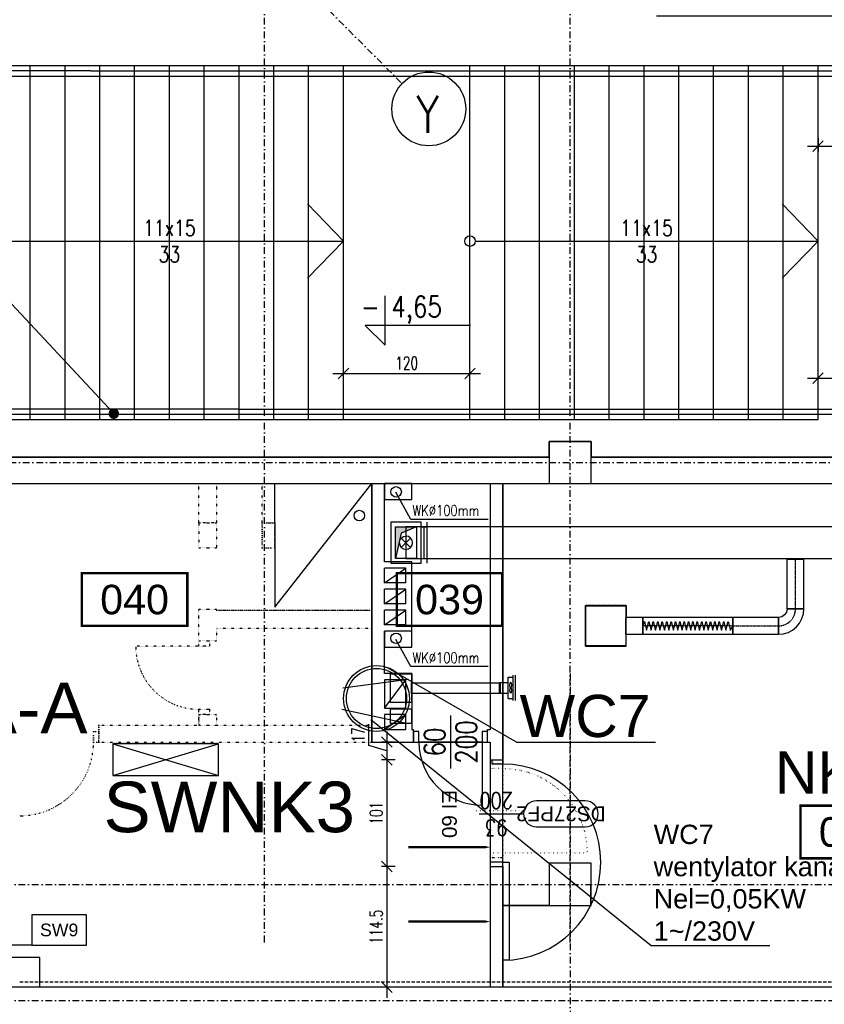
# Model space of a CAD drawing. Header units: centimetres. Extents: x -10729 to 144862, y -4437 to 43656.
# Tile 112 of 148: x 8738 to 9501, y 12196 to 13130. Entities that reach past the tile are written whole.
import ezdxf
from ezdxf.enums import TextEntityAlignment as Align

# ---------------------------------------------------------------- set-up
doc = ezdxf.new("R2010")
doc.units = ezdxf.units.CM
doc.header["$LTSCALE"] = 0.1
doc.header["$PDMODE"] = 35
doc.header["$PDSIZE"] = 0.1
for name, pattern in [('CADVENT_CENTERLINE', [9.9, 7.4, -1, 0.5, -1]), ('CADVENT_CONTINUOUS', [2, 1, 1]), ('CADVENT_HIDDEN', [0.8, 0.25, -0.55]), ('DOTX2', [12.7, 0, -12.7]), ('Kondygnacja  -0_5$0$DOT2', [3.175, 0, -3.175]), ('Kondygnacja  -0_5$0$HIDDEN', [9.525, 6.35, -3.175]), ('Kondygnacja  -0_5$0$HIDDEN2', [4.7625, 3.175, -1.5875]), ('Osie rzutów$0$DASHDOT2', [12.7, 6.35, -3.175, 0, -3.175])]:
    doc.linetypes.add(name, pattern=pattern)
doc.layers.get('0').update_dxf_attribs({"color": 8})
doc.layers.get('DEFPOINTS').update_dxf_attribs({"color": 8})
for name, color, linetype in [('AU Urządzenia', 14, 'Continuous'), ('AU Wentylatory', 162, 'Continuous'), ('bgde-nawiewCEN', 7, 'Continuous'), ('bgde-nawiewEXP', 1, 'Continuous'), ('bgde-nawiewHIDDEN', 1, 'Continuous'), ('bgde-wywiewEXP', 5, 'Continuous'), ('bgde_opis urządzen', 6, 'Continuous'), ('Kondygnacja  -0_5$0$ARCH_GK', 8, 'Continuous'), ('Kondygnacja  -0_5$0$ARCH_INFO_ETYK_DRZWI', 8, 'Continuous'), ('Kondygnacja  -0_5$0$ARCH_INFO_ETYK_DRZWI_IST', 8, 'Continuous'), ('Kondygnacja  -0_5$0$ARCH_INFO_KOTY_WYSOKOŚCIOWE_IST', 8, 'Continuous'), ('Kondygnacja  -0_5$0$ARCH_INFO_OPISY', 8, 'Continuous'), ('Kondygnacja  -0_5$0$ARCH_INFO_OPISY_IST', 8, 'Continuous'), ('Kondygnacja  -0_5$0$ARCH_INFO_OPISY_PRZEGRODY', 8, 'Continuous'), ('Kondygnacja  -0_5$0$ARCH_INFO_SCHODY_IST', 8, 'Continuous'), ('Kondygnacja  -0_5$0$ARCH_KONSTR_POWYŻEJ RZUTU', 8, 'Kondygnacja  -0_5$0$HIDDEN'), ('Kondygnacja  -0_5$0$ARCH_KONSTR_POWYŻEJ RZUTU_IST', 8, 'Kondygnacja  -0_5$0$HIDDEN2'), ('Kondygnacja  -0_5$0$ARCH_MUROWANE_IST', 8, 'Continuous'), ('Kondygnacja  -0_5$0$ARCH_SCHODY_IST', 8, 'Continuous'), ('Kondygnacja  -0_5$0$ARCH_WIDOK_IST', 8, 'Continuous'), ('Kondygnacja  -0_5$0$ARCH_WYBURZENIA', 8, 'Kondygnacja  -0_5$0$DOT2'), ('Kondygnacja  -0_5$0$ARCH_WYPOSAŻENIE_SANITARNE_IST', 8, 'Continuous'), ('Kondygnacja  -0_5$0$ARCH_ŚLUSARKA_DRZWI_IST', 8, 'Continuous'), ('Kondygnacja  -0_5$0$ARCH_ŻELBET_IST', 8, 'Continuous'), ('Kondygnacja +0_5$0$ARCH_ŚLUSARKA_DRZWI', 8, 'Continuous'), ('L_wywiew', 6, 'Continuous'), ('Legenda rzuty$0$ARCH_WYBURZENIA', 8, 'DOTX2'), ('Osie rzutów$0$ARCH_INFO_OSIE_IST', 8, 'Osie rzutów$0$DASHDOT2'), ('Osie rzutów$0$ARCH_INFO_OSIE_OPISY_IST', 8, 'Continuous'), ('Pomieszczenia -05$0$ARCH_INFO_AREA_ETYKIETY_200', 8, 'Continuous')]:
    doc.layers.add(name, color=color, linetype=linetype)
for name, color, linetype, lineweight in [('bgde_urządzenia', 3, 'Continuous', 30), ('Kondygnacja  -0_5$0$ARCH_INFO_WYMIARY', 8, 'Continuous', 9), ('Sieć LON', 1, 'Continuous', 50)]:
    doc.layers.add(name, color=color, linetype=linetype, lineweight=lineweight)
doc.layers.add('Kondygnacja  -0_5$0$ARCH_POMOCNICZE', color=8, linetype='Continuous', plot=False)
doc.layers.add('OBRYSY POWIERZCHNI', color=8, linetype='Continuous', plot=False)
doc.styles.add('Arial', font='ARIAL.TTF')
doc.styles.add('Kondygnacja  -0_5$0$Arial', font='ARIAL.TTF')
doc.styles.add('Kondygnacja  -0_5$0$Romans', font='Romans.shx', dxfattribs={"width": 0.7})
doc.styles.add('Kondygnacja  -0_5$0$ROMANS-50-CM', font='romans.shx', dxfattribs={"width": 0.8, "height": 10})
doc.styles.add('Kondygnacja  -0_5$0$Standard', font='txt')
doc.styles.add('Osie rzutów$0$ROMANS-250-CM', font='romans.shx', dxfattribs={"width": 0.8, "height": 50})
doc.styles.add('Pomieszczenia -05$0$Arial', font='ARIAL.TTF')
doc.dimstyles.new('Kondygnacja  -0_5$0$ISO-25', dxfattribs={"dimtxt": 2.5, "dimasz": 2.5, "dimexe": 1.25, "dimexo": 0.625, "dimtad": 1, "dimtxsty": 'Kondygnacja  -0_5$0$Standard', "dimcen": 2.5, "dimadec": 0, "dimazin": 0, "dimtfac": 1, "dimtmove": 0, "dimatfit": 3, "dimfxl": 0, "dimarcsym": 0})
doc.dimstyles.new('Kondygnacja  -0_5$0$Wymiary 1-100', dxfattribs={"dimtxt": 12, "dimasz": 10, "dimexe": 5, "dimexo": 0, "dimgap": 4, "dimtad": 1, "dimrnd": 0.5, "dimzin": 12, "dimdsep": 46, "dimtxsty": 'Kondygnacja  -0_5$0$Romans', "dimblk": 'Kondygnacja  -0_5$0$_Oblique', "dimcen": 10, "dimdle": 10, "dimclrt": 55, "dimazin": 0, "dimtfac": 1, "dimtmove": 1, "dimatfit": 3, "dimfxl": 0, "dimtolj": 1, "dimtzin": 0, "dimarcsym": 0})

# ---------------------------------------------------------------- blocks, each defined once
blk = doc.blocks.new('Osie rzutów')
at = {"layer": 'Osie rzutów$0$ARCH_INFO_OSIE_IST', "ltscale": 10}
for p, q in [((7266.73, 14903.31), (9100.55, 13069.49)), ((8970, 12255), (8970, 14290.38)), ((9260, 12255), (9260, 14290.38)), ((7947.38, 12710), (13655, 12710)), ((9260, 12510), (9260, 4623.26)), ((4436.04, 12310), (13655, 12310)), ((4436.04, 12200), (13655, 12200))]:
    blk.add_line(p, q, dxfattribs=at)
at = {"layer": 'Osie rzutów$0$ARCH_INFO_OSIE_OPISY_IST'}
blk.add_circle((9125.96, 13045.39), 35, dxfattribs=at)
at = {"layer": 'Osie rzutów$0$ARCH_INFO_OSIE_OPISY_IST', "style": 'Osie rzutów$0$ROMANS-250-CM', "width": 0.8}
blk.add_text('Y', height=35, dxfattribs=at).set_placement((9124.96, 13040.22), align=Align.MIDDLE_CENTER)
blk = doc.blocks.new('Pomieszczenia -05$0$etykieta_numer')
at = {"color": 0, "linetype": 'ByBlock', "const_width": 2.44}
blk.add_lwpolyline([(-50, -50), (-50, 0), (50, 0), (50, -50)], close=True, dxfattribs=at)
at = {"color": 0, "linetype": 'ByBlock', "style": 'Pomieszczenia -05$0$Arial'}
blk.add_attdef('AECAREA:NUMBER', text='', height=28, dxfattribs=at).set_placement((0, -25), align=Align.MIDDLE)
blk = doc.blocks.new('Pomieszczenia -05_1')
at = {"layer": 'Pomieszczenia -05$0$ARCH_INFO_AREA_ETYKIETY_200', "color": 253, "linetype": 'Continuous', "lineweight": -3}
for p, values in [((8846.94, 12605.13), {'AECAREA:NUMBER': '040'}), ((9145.58, 12605.13), {'AECAREA:NUMBER': '039'}), ((9528.44, 12384.71), {'AECAREA:NUMBER': '038'})]:
    blk.add_blockref('Pomieszczenia -05$0$etykieta_numer', p, dxfattribs=at).add_auto_attribs(values)
blk = doc.blocks.new('Kondygnacja  -0_5$0$_Oblique')
at = {"color": 0, "linetype": 'ByBlock', "lineweight": -2}
blk.add_line((-0.5, -0.5), (0.5, 0.5), dxfattribs=at)
blk = doc.blocks.new('*D155')
at = {"layer": 'DEFPOINTS', "color": 0}
for p in [(9165, 12794.42), (9045, 12765), (9165, 12760.5)]:
    blk.add_point(p, dxfattribs=at)
at = {"layer": 'Kondygnacja  -0_5$0$ARCH_INFO_WYMIARY', "color": 0, "lineweight": -2}
for p, q in [((9035, 12794.42), (9175, 12794.42)), ((9045, 12786.42), (9045, 12799.42)), ((9165, 12786.42), (9165, 12799.42))]:
    blk.add_line(p, q, dxfattribs=at)
at = {"layer": 'Kondygnacja  -0_5$0$ARCH_INFO_WYMIARY', "color": 0, "lineweight": -2, "xscale": 10, "yscale": 10, "zscale": 10, "rotation": 180}
blk.add_blockref('Kondygnacja  -0_5$0$_Oblique', (9045, 12794.42), dxfattribs=at)
at = {"layer": 'Kondygnacja  -0_5$0$ARCH_INFO_WYMIARY', "color": 0, "lineweight": -2, "xscale": 10, "yscale": 10, "zscale": 10}
blk.add_blockref('Kondygnacja  -0_5$0$_Oblique', (9165, 12794.42), dxfattribs=at)
at = {"layer": 'Kondygnacja  -0_5$0$ARCH_INFO_WYMIARY', "color": 55, "insert": (9105, 12804.42), "char_height": 12, "attachment_point": 5, "style": 'Kondygnacja  -0_5$0$Romans'}
blk.add_mtext('\\A1;120', dxfattribs=at)
blk = doc.blocks.new('*D101')
at = {"layer": 'DEFPOINTS', "color": 0}
for p in [(9860, 12794.48), (9495, 12789.98), (9860, 12789.98)]:
    blk.add_point(p, dxfattribs=at)
at = {"layer": 'Kondygnacja  -0_5$0$ARCH_INFO_WYMIARY', "color": 0, "lineweight": -2}
for p, q in [((9495, 12789.98), (9495, 12794.98)), ((9860, 12794.48), (9860, 12784.98)), ((9485, 12789.98), (9870, 12789.98))]:
    blk.add_line(p, q, dxfattribs=at)
at = {"layer": 'Kondygnacja  -0_5$0$ARCH_INFO_WYMIARY', "color": 0, "lineweight": -2, "xscale": 10, "yscale": 10, "zscale": 10, "rotation": 180}
blk.add_blockref('Kondygnacja  -0_5$0$_Oblique', (9495, 12789.98), dxfattribs=at)
at = {"layer": 'Kondygnacja  -0_5$0$ARCH_INFO_WYMIARY', "color": 0, "lineweight": -2, "xscale": 10, "yscale": 10, "zscale": 10}
blk.add_blockref('Kondygnacja  -0_5$0$_Oblique', (9860, 12789.98), dxfattribs=at)
at = {"layer": 'Kondygnacja  -0_5$0$ARCH_INFO_WYMIARY', "color": 55, "insert": (9677.5, 12799.98), "char_height": 12, "attachment_point": 5, "style": 'Kondygnacja  -0_5$0$Romans'}
blk.add_mtext('\\A1;365', dxfattribs=at)
blk = doc.blocks.new('*D105')
at = {"layer": 'DEFPOINTS', "color": 0}
for p in [(9495, 13049.09), (9861, 13049.09), (9861, 13009.99)]:
    blk.add_point(p, dxfattribs=at)
at = {"layer": 'Kondygnacja  -0_5$0$ARCH_INFO_WYMIARY', "color": 0, "lineweight": -2}
for p, q in [((9495, 13017.99), (9495, 13004.99)), ((9861, 13017.99), (9861, 13004.99)), ((9485, 13009.99), (9871, 13009.99))]:
    blk.add_line(p, q, dxfattribs=at)
at = {"layer": 'Kondygnacja  -0_5$0$ARCH_INFO_WYMIARY', "color": 0, "lineweight": -2, "xscale": 10, "yscale": 10, "zscale": 10, "rotation": 180}
blk.add_blockref('Kondygnacja  -0_5$0$_Oblique', (9495, 13009.99), dxfattribs=at)
at = {"layer": 'Kondygnacja  -0_5$0$ARCH_INFO_WYMIARY', "color": 0, "lineweight": -2, "xscale": 10, "yscale": 10, "zscale": 10}
blk.add_blockref('Kondygnacja  -0_5$0$_Oblique', (9861, 13009.99), dxfattribs=at)
at = {"layer": 'Kondygnacja  -0_5$0$ARCH_INFO_WYMIARY', "color": 55, "insert": (9678, 13019.99), "char_height": 12, "attachment_point": 5, "style": 'Kondygnacja  -0_5$0$Romans'}
blk.add_mtext('\\A1;366', dxfattribs=at)
blk = doc.blocks.new('Kondygnacja  -0_5$0$_Dot')
at = {"color": 0, "linetype": 'ByBlock', "lineweight": -2}
blk.add_line((-0.5, 0), (-1, 0), dxfattribs=at)
at = {"color": 0, "linetype": 'ByBlock', "const_width": 0.5}
blk.add_lwpolyline([(-0.25, 0, 1), (0.25, 0, 1)], format="xyb", close=True, dxfattribs=at)
blk = doc.blocks.new('Kondygnacja  -0_5$0$DRZWI60')
at = {"color": 0}
blk.add_line((-30, 0), (-30, 60), dxfattribs=at)
at = {"color": 0, "lineweight": -3}
for p, q in [((0, -25), (0, 25)), ((-30, 0), (30, 0))]:
    blk.add_line(p, q, dxfattribs=at)
for points in [[(-35, -10), (-30, -10), (-30, 0), (-35, 0)], [(30, -10), (35, -10), (35, 0), (30, 0)]]:
    blk.add_lwpolyline(points, close=True, dxfattribs=at)
blk.add_arc((-30, 0), 60, 0, 90, dxfattribs=at)
blk = doc.blocks.new('Kondygnacja  -0_5$0$DRZWI80')
blk.add_line((-40, 0), (-40, 80))
at = {"lineweight": -3}
for p, q in [((0, -25), (0, 25)), ((40, 0), (-40, 0))]:
    blk.add_line(p, q, dxfattribs=at)
for points in [[(-45, -10), (-40, -10), (-40, 0), (-45, 0)], [(40, -10), (45, -10), (45, 0), (40, 0)]]:
    blk.add_lwpolyline(points, close=True, dxfattribs=at)
blk.add_arc((-40, 0), 80, 0, 90, dxfattribs=at)
blk = doc.blocks.new('Kondygnacja  -0_5$0$konstrukcja istniejąca -0.5')
at = {"layer": 'Kondygnacja  -0_5$0$ARCH_KONSTR_POWYŻEJ RZUTU_IST', "ltscale": 10}
blk.add_line((8738, 12217.5), (9781.55, 12217.5), dxfattribs=at)
blk = doc.blocks.new('Kondygnacja  -0_5$0$A$C00C90F23')
at = {"layer": 'Kondygnacja  -0_5$0$ARCH_MUROWANE_IST', "ltscale": 4}
for points in [[(9240, 12715), (8680, 12715)], [(9530, 12715), (9280, 12715)]]:
    blk.add_lwpolyline(points, dxfattribs=at)
blk = doc.blocks.new('Kondygnacja  -0_5$0$T-drzwi_lewe-200')
at = {"layer": 'Kondygnacja  -0_5$0$ARCH_INFO_ETYK_DRZWI'}
blk.add_line((0, 0), (-60, 0), dxfattribs=at)
blk.add_lwpolyline([(-77.5, 17.5), (-143.7, 17.5, 1), (-143.7, -17.5), (-77.5, -17.5, 1)], format="xyb", close=True, dxfattribs=at)
at = {"layer": 'Kondygnacja  -0_5$0$ARCH_INFO_ETYK_DRZWI', "color": 1, "style": 'Kondygnacja  -0_5$0$Arial'}
blk.add_attdef('ADS_DRZWI:ODPORNOŚĆ_OGNIOWA', text='', height=20, rotation=90, dxfattribs=at).set_placement((56.4, 0.1), align=Align.BOTTOM_CENTER)
at = {"layer": 'Kondygnacja  -0_5$0$ARCH_INFO_ETYK_DRZWI', "style": 'Kondygnacja  -0_5$0$Romans', "width": 0.8}
for tag, p in [('ADS_DRZWI:SZEROKOŚĆ', (-23, 7.9)), ('ADS_DRZWI:WYSOKOŚĆ', (-23, -29))]:
    blk.add_attdef(tag, text='', height=22, dxfattribs=at).set_placement(p, align=Align.CENTER)
at = {"layer": 'Kondygnacja  -0_5$0$ARCH_INFO_ETYK_DRZWI', "style": 'Kondygnacja  -0_5$0$Arial'}
blk.add_attdef('ADS_DRZWI:SYMBOL', text='', height=20, dxfattribs=at).set_placement((-110.6, 0), align=Align.MIDDLE)
blk = doc.blocks.new('*D186')
at = {"layer": 'DEFPOINTS', "color": 0}
for p in [(9184, 12445), (9086.07, 12428), (9184, 12428)]:
    blk.add_point(p, dxfattribs=at)
at = {"layer": 'Kondygnacja  -0_5$0$ARCH_INFO_WYMIARY', "color": 0, "lineweight": -2}
for p, q in [((9069.07, 12441.6), (9069.07, 12462)), ((9086.07, 12455), (9086.07, 12418)), ((9086.07, 12436.5), (9069.07, 12441.6)), ((9094.07, 12445), (9081.07, 12445)), ((9094.07, 12428), (9081.07, 12428))]:
    blk.add_line(p, q, dxfattribs=at)
at = {"layer": 'Kondygnacja  -0_5$0$ARCH_INFO_WYMIARY', "color": 0, "lineweight": -2, "xscale": 10, "yscale": 10, "zscale": 10}
for p, rotation in [((9086.07, 12445), 90), ((9086.07, 12428), 270)]:
    blk.add_blockref('Kondygnacja  -0_5$0$_Oblique', p, dxfattribs=dict(at, rotation=rotation))
at = {"layer": 'Kondygnacja  -0_5$0$ARCH_INFO_WYMIARY', "color": 55, "insert": (9059.07, 12451.8), "char_height": 12, "attachment_point": 5, "rotation": 90, "style": 'Kondygnacja  -0_5$0$Romans'}
blk.add_mtext('\\A1;17', dxfattribs=at)
blk = doc.blocks.new('*D187')
at = {"layer": 'DEFPOINTS', "color": 0}
for p in [(9196, 12428), (9086.07, 12327), (9196, 12327)]:
    blk.add_point(p, dxfattribs=at)
at = {"layer": 'Kondygnacja  -0_5$0$ARCH_INFO_WYMIARY', "color": 0, "lineweight": -2}
for p, q in [((9086.07, 12438), (9086.07, 12317)), ((9094.07, 12428), (9081.07, 12428)), ((9094.07, 12327), (9081.07, 12327))]:
    blk.add_line(p, q, dxfattribs=at)
at = {"layer": 'Kondygnacja  -0_5$0$ARCH_INFO_WYMIARY', "color": 0, "lineweight": -2, "xscale": 10, "yscale": 10, "zscale": 10}
for p, rotation in [((9086.07, 12428), 90), ((9086.07, 12327), 270)]:
    blk.add_blockref('Kondygnacja  -0_5$0$_Oblique', p, dxfattribs=dict(at, rotation=rotation))
at = {"layer": 'Kondygnacja  -0_5$0$ARCH_INFO_WYMIARY', "color": 55, "insert": (9076.07, 12377.5), "char_height": 12, "attachment_point": 5, "rotation": 90, "style": 'Kondygnacja  -0_5$0$Romans'}
blk.add_mtext('\\A1;101', dxfattribs=at)
blk = doc.blocks.new('*D188')
at = {"layer": 'DEFPOINTS', "color": 0}
for p in [(9196, 12327), (9086.07, 12212.5), (9196, 12212.5)]:
    blk.add_point(p, dxfattribs=at)
at = {"layer": 'Kondygnacja  -0_5$0$ARCH_INFO_WYMIARY', "color": 0, "lineweight": -2}
for p, q in [((9086.07, 12337), (9086.07, 12202.5)), ((9094.07, 12327), (9081.07, 12327)), ((9094.07, 12212.5), (9081.07, 12212.5))]:
    blk.add_line(p, q, dxfattribs=at)
at = {"layer": 'Kondygnacja  -0_5$0$ARCH_INFO_WYMIARY', "color": 0, "lineweight": -2, "xscale": 10, "yscale": 10, "zscale": 10}
for p, rotation in [((9086.07, 12327), 90), ((9086.07, 12212.5), 270)]:
    blk.add_blockref('Kondygnacja  -0_5$0$_Oblique', p, dxfattribs=dict(at, rotation=rotation))
at = {"layer": 'Kondygnacja  -0_5$0$ARCH_INFO_WYMIARY', "color": 55, "insert": (9076.07, 12269.75), "char_height": 12, "attachment_point": 5, "rotation": 90, "style": 'Kondygnacja  -0_5$0$Romans'}
blk.add_mtext('\\A1;114.5', dxfattribs=at)
blk = doc.blocks.new('*U761')
at = {"linetype": 'Continuous', "lineweight": -2}
for p, q in [((0, 145, -195), (0, -145, -195)), ((0, 145, 195), (0, 145, -195)), ((0, -145, 195), (0, 145, 195)), ((0, -145, -195), (0, -145, 195)), ((0, -200, -150), (0, -200, 150)), ((0, -200, -195), (0, -200, -150)), ((0, -200, 150), (0, -200, 195))]:
    blk.add_line(p, q, dxfattribs=at)
at = {"color": 0, "linetype": 'ByBlock', "lineweight": -2}
for p, q in [((0, 100, 150), (0, -100, 150)), ((0, -100, -150), (0, 100, -150)), ((0, 100, -150), (0, 100, 150)), ((0, -100, 150), (0, -100, -150)), ((0, -145, 150), (0, -200, 150)), ((0, -145, -150), (0, -200, -150))]:
    blk.add_line(p, q, dxfattribs=at)
at = {"linetype": 'Continuous', "lineweight": -3}
blk.add_line((0, -170, 150), (0, -170, -150), dxfattribs=at)
blk = doc.blocks.new('*U762')
at = {"color": 0, "linetype": 'ByBlock', "lineweight": -2}
for p, q in [((0, 100), (0, -100)), ((0, 100), (50, 100)), ((50, 120), (50, 100)), ((50, 100), (50, -100)), ((70, 120), (70, -120)), ((-80, 50), (0, 50)), ((-80, -50), (0, -50)), ((0, -100), (50, -100)), ((50, -100), (50, -120))]:
    blk.add_line(p, q, dxfattribs=at)
at = {"color": 6, "linetype": 'Continuous', "lineweight": -2}
for p, q in [((-80, 50), (-80, 0)), ((-80, 0), (-80, -50))]:
    blk.add_line(p, q, dxfattribs=at)
at = {"color": 6, "linetype": 'Continuous', "lineweight": -3}
for centre in [(25, 25), (25, -25)]:
    blk.add_ellipse(centre, major_axis=(0, 25), ratio=0.4, dxfattribs=at)

msp = doc.modelspace()

# ---------------------------------------------------------------- hatches: boundary and pattern name
at = {"layer": 'bgde-nawiewEXP', "linetype": 'Continuous'}
h = msp.add_hatch(color=256, dxfattribs=at)
edge = h.paths.add_edge_path()
edge.add_line((9121.308, 12648.963), (9121.308, 12618.963))
edge = h.paths.add_edge_path()
edge.add_line((9118.808, 12648.963), (9124.308, 12648.963))
edge = h.paths.add_edge_path()
edge.add_line((9118.808, 12618.963), (9124.308, 12618.963))
edge = h.paths.add_edge_path()
edge.add_line((9124.308, 12618.963), (9124.308, 12648.963))
edge = h.paths.add_edge_path()
edge.add_line((9124.308, 12614.463), (9124.308, 12618.963))
edge = h.paths.add_edge_path()
edge.add_line((9124.308, 12648.963), (9124.308, 12653.463))
edge = h.paths.add_edge_path()
edge.add_line((9118.808, 12614.463), (9118.808, 12653.463))
edge = h.paths.add_edge_path()
edge.add_line((9089.808, 12614.463), (9118.808, 12614.463))
edge = h.paths.add_edge_path()
edge.add_line((9089.808, 12653.463), (9089.808, 12614.463))
edge = h.paths.add_edge_path()
edge.add_line((9118.808, 12653.463), (9089.808, 12653.463))
edge = h.paths.add_edge_path()
edge.add_line((9094.308, 12648.963), (9114.308, 12648.963))
edge = h.paths.add_edge_path()
edge.add_line((9114.308, 12648.963), (9114.308, 12618.963))
edge = h.paths.add_edge_path()
edge.add_line((9114.308, 12618.963), (9094.308, 12618.963))
edge = h.paths.add_edge_path()
edge.add_line((9094.308, 12618.963), (9094.308, 12648.963))
h.paths.add_polyline_path([(9114.308, 12648.963), (9099.607, 12642.936), (9094.308, 12618.963), (9094.308, 12648.963)])

# ---------------------------------------------------------------- linework, layer by layer
at = {"layer": 'AU Urządzenia'}
for p, q in [((8926.471, 12443.126), (8826.471, 12443.126)), ((8826.471, 12443.126), (8826.471, 12413.126)), ((8826.471, 12413.126), (8926.471, 12443.126)), ((8826.471, 12443.126), (8926.471, 12413.126)), ((8926.471, 12413.126), (8926.471, 12443.126)), ((8826.471, 12413.126), (8926.471, 12413.126))]:
    msp.add_line(p, q, dxfattribs=at)
at = {"layer": 'AU Wentylatory'}
for p, q in [((9209.126, 12444.959, -1368.465), (9087.283, 12515, -50.064)), ((9044.319, 12496.218, -50.064), (9106.655, 12504.447, -50.064)), ((9043.479, 12476.231, -50.064), (9104.907, 12462.803, -50.064)), ((9209.126, 12444.959, -1368.465), (9340.847, 12444.959, -1368.465))]:
    msp.add_line(p, q, dxfattribs=at)
msp.add_circle((9076.361, 12486.233, -50.064), 28.524, dxfattribs=at)
at = {"layer": 'bgde-nawiewCEN', "linetype": 'CADVENT_CENTERLINE', "ltscale": 0.06}
for p, q in [((9473.615, 12618.934), (9473.615, 12618.534)), ((9473.615, 12571.158), (9473.615, 12618.534)), ((9332.918, 12555.158), (9328.85, 12555.158)), ((9344.074, 12555.158), (9332.918, 12555.158)), ((9350.275, 12555.158), (9344.074, 12555.158)), ((9355.751, 12555.158), (9350.275, 12555.158)), ((9360.663, 12555.158), (9355.751, 12555.158)), ((9365.171, 12555.158), (9360.663, 12555.158)), ((9369.438, 12555.158), (9365.171, 12555.158)), ((9373.624, 12555.158), (9369.438, 12555.158)), ((9377.89, 12555.158), (9373.624, 12555.158)), ((9382.399, 12555.158), (9377.89, 12555.158)), ((9387.31, 12555.158), (9382.399, 12555.158)), ((9392.786, 12555.158), (9387.31, 12555.158)), ((9398.987, 12555.158), (9392.786, 12555.158)), ((9410.143, 12555.158), (9398.987, 12555.158)), ((9414.211, 12555.158), (9410.143, 12555.158)), ((9414.211, 12555.158), (9457.615, 12555.158))]:
    msp.add_line(p, q, dxfattribs=at)
msp.add_arc((9457.615, 12571.158), 16, 270, 0, dxfattribs=at)
at = {"layer": 'bgde-nawiewEXP', "linetype": 'Continuous'}
for p, q in [((9094.308, 12618.963, 192), (9094.308, 12648.963, 163.43)), ((9094.308, 12648.963, 163.43), (9114.308, 12648.963, 135.43)), ((9114.308, 12648.963, 163.43), (9099.607, 12642.936, 192)), ((9099.607, 12642.936, 192), (9094.308, 12618.963, 192)), ((9099.888, 12629.544), (9108.727, 12638.382)), ((9099.888, 12638.382), (9108.727, 12629.544))]:
    msp.add_line(p, q, dxfattribs=at)
for points in [[(9104.308, 12618.934), (9660.561, 12618.934), (9660.561, 12648.934), (9104.308, 12648.934)], [(9274.85, 12536.158), (9274.85, 12574.158), (9312.85, 12574.158), (9312.85, 12536.158)], [(9457.615, 12547.158), (9462.297, 12547.619), (9466.799, 12548.985), (9470.948, 12551.202), (9474.585, 12554.187), (9477.57, 12557.824), (9479.788, 12561.973), (9481.153, 12566.475), (9481.615, 12571.158), (9465.615, 12571.158), (9465.461, 12569.597), (9465.006, 12568.096), (9464.266, 12566.713), (9463.271, 12565.501), (9462.059, 12564.506), (9460.676, 12563.767), (9459.175, 12563.311), (9457.615, 12563.158), (9457.615, 12547.767)], [(9328.85, 12547.158), (9414.211, 12547.158), (9414.211, 12563.158), (9328.85, 12563.158), (9328.85, 12547.767)], [(9414.211, 12547.158), (9457.614, 12547.158), (9457.614, 12563.158), (9414.211, 12563.158), (9414.211, 12547.767)]]:
    msp.add_lwpolyline(points, close=True, dxfattribs=at)
for points in [[(9098.058, 12633.963), (9098.534, 12636.355), (9099.888, 12638.382), (9101.916, 12639.737), (9104.308, 12640.213)], [(9098.058, 12633.963), (9098.534, 12631.571), (9099.888, 12629.544), (9101.916, 12628.189), (9104.308, 12627.713)], [(9104.308, 12627.713), (9106.7, 12628.189), (9108.727, 12629.544), (9110.082, 12631.571), (9110.558, 12633.963), (9110.082, 12636.355), (9108.727, 12638.382), (9106.7, 12639.737), (9104.308, 12640.213)], [(9465.615, 12571.158), (9481.615, 12571.158), (9481.615, 12618.534), (9465.615, 12618.534), (9465.615, 12618.934)], [(9465.615, 12571.158), (9465.615, 12618.534), (9481.615, 12618.534), (9481.615, 12618.934)], [(9274.65, 12535.958), (9274.65, 12574.358), (9313.05, 12574.358), (9313.05, 12563.158)], [(9312.85, 12547.158), (9328.85, 12547.158), (9328.85, 12563.158), (9312.85, 12563.158)], [(9274.65, 12535.958), (9313.05, 12535.958), (9313.05, 12547.158)]]:
    msp.add_lwpolyline(points, dxfattribs=at)
at = {"layer": 'bgde-nawiewEXP'}
msp.add_lwpolyline([(9328.85, 12555.158), (9330.325, 12559.158), (9332.331, 12551.158), (9334.544, 12559.158), (9336.674, 12551.158), (9338.724, 12559.158), (9340.941, 12551.158), (9343.067, 12559.158), (9345.106, 12551.158), (9347.276, 12559.158), (9349.351, 12551.158), (9351.532, 12559.158), (9353.615, 12551.158), (9355.787, 12559.158), (9357.863, 12551.158), (9360.017, 12559.158), (9362.088, 12551.158), (9364.088, 12559.158), (9366.18, 12551.158), (9368.226, 12559.158), (9370.242, 12551.158), (9372.246, 12559.158), (9374.258, 12551.158), (9376.293, 12559.158), (9378.37, 12551.158), (9380.506, 12559.158), (9382.559, 12551.158), (9384.693, 12559.158), (9386.747, 12551.158), (9388.894, 12559.158), (9390.952, 12551.158), (9393.106, 12559.158), (9395.154, 12551.158), (9397.294, 12559.158), (9399.306, 12551.158), (9401.402, 12559.158), (9403.588, 12551.158), (9405.61, 12559.158), (9407.71, 12551.158), (9409.891, 12559.158), (9412.157, 12551.158), (9414.211, 12555.158)], dxfattribs=at)
at = {"layer": 'bgde-nawiewHIDDEN', "linetype": 'CADVENT_HIDDEN'}
for points in [[(9465.615, 12618.934), (9481.615, 12618.934)], [(9328.85, 12547.158), (9328.85, 12563.158)]]:
    msp.add_lwpolyline(points, dxfattribs=at)
for points in [[(9274.65, 12535.958), (9313.05, 12535.958), (9313.05, 12574.358), (9274.65, 12574.358)], [(9274.65, 12574.358), (9274.65, 12574.358)], [(9274.85, 12536.158), (9274.85, 12574.158), (9312.85, 12574.158), (9312.85, 12536.158)], [(9274.85, 12574.158), (9274.85, 12574.158)], [(9312.85, 12574.158), (9312.85, 12574.158)], [(9312.85, 12574.158), (9312.85, 12574.158)], [(9313.05, 12574.358), (9313.05, 12574.358)], [(9312.85, 12547.158), (9312.85, 12563.158), (9312.85, 12547.767)], [(9274.65, 12535.958), (9274.65, 12535.958)], [(9274.85, 12536.158), (9274.85, 12536.158)], [(9312.85, 12536.158), (9312.85, 12536.158)], [(9313.05, 12535.958), (9313.05, 12535.958)]]:
    msp.add_lwpolyline(points, close=True, dxfattribs=at)
at = {"layer": 'bgde-wywiewEXP', "linetype": 'CADVENT_CONTINUOUS'}
for points in [[(9089.691, 12509.6), (9109.629, 12509.6), (9109.629, 12482.6), (9089.691, 12482.6)], [(9109.629, 12491.1), (9109.629, 12501.1), (9193.629, 12501.1), (9193.629, 12491.1)], [(9089.629, 12476.6), (9109.629, 12476.6), (9109.629, 12462.6), (9089.629, 12462.6)]]:
    msp.add_lwpolyline(points, close=True, dxfattribs=at)
at = {"layer": 'bgde_opis urządzen'}
for p, q in [((9336.853, 12251.761, -2308.732), (9070.986, 12466.128, -50.064)), ((9449.169, 12251.761, -2308.732), (9336.853, 12251.761, -2308.732))]:
    msp.add_line(p, q, dxfattribs=at)
at = {"layer": 'Kondygnacja  -0_5$0$ARCH_GK', "linetype": 'Continuous', "lineweight": -3}
msp.add_line((9072, 12563), (9072, 12573), dxfattribs=at)
at = {"layer": 'Kondygnacja  -0_5$0$ARCH_INFO_KOTY_WYSOKOŚCIOWE_IST'}
msp.add_lwpolyline([(9165.45, 12839.952), (9065.731, 12839.952), (9084.481, 12821.202), (9084.481, 12868.046)], dxfattribs=at)
at = {"layer": 'Kondygnacja  -0_5$0$ARCH_INFO_OPISY_IST'}
for points in [[(9106.403, 12345.274, 2, 2, 0), (9153.476, 12345.274, 15, 0, 0), (9184, 12345.274, 0, 0, 0)], [(9106.403, 12274.726, 2, 2, 0), (9153.476, 12274.726, 15, 0, 0), (9184, 12274.726, 0, 0, 0)]]:
    msp.add_lwpolyline(points, format="xyseb", dxfattribs=at)
at = {"layer": 'Kondygnacja  -0_5$0$ARCH_INFO_OPISY_PRZEGRODY'}
msp.add_lwpolyline([(8749.435, 12252.287), (8801.435, 12252.287), (8801.435, 12281.087), (8749.435, 12281.087), (8749.435, 12252.287)], close=True, dxfattribs=at)
msp.add_lwpolyline([(8749.435, 12252.287), (8652.817, 12252.287)], dxfattribs=at)
at = {"layer": 'Kondygnacja  -0_5$0$ARCH_INFO_SCHODY_IST'}
for points in [[(8720, 12920), (9045, 12920), (9011.068, 12955.214)], [(9170, 12920), (9495, 12920), (9461.068, 12955.214)], [(8895.327, 12920), (9045, 12920), (9011.068, 12884.786)], [(9345.327, 12920), (9495, 12920), (9461.068, 12884.786)]]:
    msp.add_lwpolyline(points, dxfattribs=at)
msp.add_circle((9165, 12920), 5, dxfattribs=at)
at = {"layer": 'Kondygnacja  -0_5$0$ARCH_MUROWANE_IST', "ltscale": 4}
for p, q in [((8680, 12690), (9595, 12690)), ((8980, 12653), (8980, 12690)), ((9072, 12445), (9072, 12690)), ((9084, 12616), (9084, 12690)), ((9184, 12690), (9184, 12457)), ((9196, 12690), (9196, 12428)), ((9110, 12616), (9084, 12616)), ((9110, 12550), (9110, 12616)), ((9084, 12596), (9084, 12610)), ((9104, 12610), (9084, 12610)), ((9104, 12596), (9104, 12610)), ((9104, 12596), (9084, 12596)), ((9084, 12576), (9084, 12590)), ((9104, 12590), (9084, 12590)), ((9104, 12576), (9104, 12590)), ((9104, 12576), (9084, 12576)), ((9084, 12556), (9084, 12570)), ((9104, 12570), (9084, 12570)), ((9104, 12556), (9104, 12570)), ((9104, 12556), (9084, 12556)), ((9084, 12510), (9084, 12550)), ((9110, 12550), (9084, 12550)), ((9110, 12510), (9084, 12510)), ((9110, 12510), (9110, 12457)), ((9110, 12457), (9111.5, 12457)), ((9111.5, 12445), (9111.5, 12457)), ((9181.5, 12457), (9184, 12457)), ((9181.5, 12445), (9181.5, 12457)), ((9072, 12445), (9110, 12445)), ((9110, 12445), (9111.5, 12445)), ((9181.5, 12445), (9184, 12445)), ((9184, 12445), (9184, 12428)), ((9184, 12428), (9196, 12428)), ((9184, 12327), (9184, 12212.5)), ((9184, 12327), (9196, 12327)), ((9196, 12327), (9196, 12212.5))]:
    msp.add_line(p, q, dxfattribs=at)
for points in [[(9084, 12477), (9104, 12477), (9104, 12504), (9084, 12504)], [(9084, 12457), (9104, 12457), (9104, 12471), (9084, 12471)]]:
    msp.add_lwpolyline(points, close=True, dxfattribs=at)
msp.add_lwpolyline([(8757, 12212.5), (8757, 12240.5), (8708, 12240.5), (8708, 12360.5), (8695, 12360.5)], dxfattribs=at)
at = {"layer": 'Kondygnacja  -0_5$0$ARCH_SCHODY_IST'}
for p, q in [((8715, 13086.5), (9495, 13086.5)), ((8748, 12751), (8748, 13086.5)), ((8781, 12751), (8781, 13086.5)), ((8814, 12751), (8814, 13086.5)), ((8847, 12751), (8847, 13086.5)), ((8880, 12751), (8880, 13086.5)), ((8913, 12751), (8913, 13086.5)), ((8946, 12751), (8946, 13086.5)), ((8979, 12751), (8979, 13086.5)), ((9012, 12751), (9012, 13086.5)), ((9045, 12751), (9045, 13086.5)), ((9165, 12751), (9165, 13086.5)), ((9198, 12751), (9198, 13086.5)), ((9231, 12751), (9231, 13086.5)), ((9264, 12751), (9264, 13086.5)), ((9297, 12751), (9297, 13086.5)), ((9330, 12751), (9330, 13086.5)), ((9363, 12751), (9363, 13086.5)), ((9396, 12751), (9396, 13086.5)), ((9429, 12751), (9429, 13086.5)), ((9462, 12751), (9462, 13086.5)), ((9495, 12751), (9495, 13086.5)), ((8715, 12751), (9495, 12751))]:
    msp.add_line(p, q, dxfattribs=at)
for points in [[(8805.55, 13081.5), (9535, 13081.5), (9535, 13138.5), (9339.848, 13138.5)], [(8807.397, 13076.5), (9540, 13076.5), (9540, 13143.5), (9338, 13143.5)], [(9495, 13086.5), (9530, 13086.5), (9530, 13133.5), (9341.695, 13133.5)], [(8805.55, 13081.5), (8682, 13081.5), (8682, 13076.5), (8807.397, 13076.5)], [(8946, 12760.5), (8682, 12760.5), (8682, 12756), (8946, 12756)], [(8946, 12760.5), (9540, 12760.5), (9540, 12730)], [(8946, 12756), (9535, 12756), (9535, 12730)]]:
    msp.add_lwpolyline(points, dxfattribs=at)
at = {"layer": 'Kondygnacja  -0_5$0$ARCH_WIDOK_IST'}
for p, q in [((9084, 12596), (9104, 12610)), ((9084, 12576), (9104, 12590)), ((9084, 12556), (9104, 12570)), ((9084, 12477), (9104, 12504)), ((9084, 12457), (9104, 12471))]:
    msp.add_line(p, q, dxfattribs=at)
for points in [[(9084, 12675), (9110, 12675), (9110, 12690), (9084, 12690)], [(9084, 12535), (9110, 12535), (9110, 12550), (9084, 12550)]]:
    msp.add_lwpolyline(points, close=True, dxfattribs=at)
at = {"layer": 'Kondygnacja  -0_5$0$ARCH_WYBURZENIA', "ltscale": 6}
for p, q in [((8925, 12570), (9072, 12570)), ((8813, 12461), (8813, 12445))]:
    msp.add_line(p, q, dxfattribs=at)
for points in [[(8980, 12653), (8968, 12653), (8968, 12629), (8980, 12629)], [(8808, 12455), (8813, 12455), (8813, 12445), (8808, 12445)]]:
    msp.add_lwpolyline(points, close=True, dxfattribs=at)
at = {"layer": 'Kondygnacja  -0_5$0$ARCH_WYBURZENIA'}
msp.add_lwpolyline([(8908, 12471), (8908, 12461)], dxfattribs=at)
at = {"layer": 'Kondygnacja  -0_5$0$ARCH_WYBURZENIA', "ltscale": 6}
for points in [[(8813, 12461), (8813, 12461)], [(8813, 12445), (8813, 12445)]]:
    msp.add_lwpolyline(points, dxfattribs=at)
at = {"layer": 'Kondygnacja  -0_5$0$ARCH_WYPOSAŻENIE_SANITARNE_IST'}
for p, q in [((8980, 12573), (9072, 12690)), ((8980, 12653), (8980, 12573))]:
    msp.add_line(p, q, dxfattribs=at)
for points in [[(9182.144, 12656.114), (9109.031, 12656.114), (9094.615, 12681.843)], [(9182.144, 12516.52), (9109.031, 12516.52), (9094.615, 12542.249)]]:
    msp.add_lwpolyline(points, dxfattribs=at)
for centre in [(9094.948, 12682.213), (9060.054, 12659.719), (9094.948, 12543.343)]:
    msp.add_circle(centre, 5, dxfattribs=at)
at = {"layer": 'Kondygnacja  -0_5$0$ARCH_ŻELBET_IST', "ltscale": 4}
msp.add_line((9832, 12212.5), (8688, 12212.5), dxfattribs=at)
for points in [[(9240, 12690), (9280, 12690), (9280, 12730), (9240, 12730)], [(9240, 12690), (9280, 12690), (9280, 12730), (9240, 12730)], [(9240, 12290), (9280, 12290), (9280, 12330), (9240, 12330)], [(9240, 12290), (9280, 12290), (9280, 12330), (9240, 12330)], [(9240, 12290), (9280, 12290), (9280, 12330), (9240, 12330)]]:
    msp.add_lwpolyline(points, close=True, dxfattribs=at)
at = {"layer": 'Kondygnacja +0_5$0$ARCH_ŚLUSARKA_DRZWI', "linetype": 'Continuous', "lineweight": -3}
for points in [[(9185.9, 12424), (9185.9, 12428), (9196, 12428), (9196, 12424)], [(9184, 12331), (9184, 12327), (9196, 12327), (9196, 12331)], [(9196, 12331), (9202.3, 12331), (9202.3, 12238), (9196, 12238)]]:
    msp.add_lwpolyline(points, close=True, dxfattribs=at)
msp.add_arc((9196, 12331), 93, 270, 90, dxfattribs=at)
at = {"layer": 'L_wywiew'}
msp.add_circle((9076.368, 12486.233, -50.064), 31.227, dxfattribs=at)
at = {"layer": 'Legenda rzuty$0$ARCH_WYBURZENIA', "ltscale": 0.4}
for p, q in [((8908, 12653), (8908, 12690)), ((8925, 12653), (8925, 12690)), ((8968, 12653), (8968, 12690)), ((8908, 12653), (8925, 12653)), ((8968, 12653), (8980, 12653)), ((8908, 12565), (8908, 12571)), ((8908, 12571), (8925, 12571)), ((8925, 12570), (8925, 12571)), ((8925, 12570), (9072, 12570)), ((8908, 12541), (8908, 12565)), ((8925, 12553), (9072, 12553)), ((8925, 12541), (8925, 12553)), ((8908, 12541), (8925, 12541)), ((8908, 12536), (8848, 12536)), ((8908, 12461), (8908, 12471)), ((8908, 12471), (8925, 12471)), ((8925, 12461), (8925, 12471)), ((8813, 12461), (8908, 12461)), ((8908, 12461), (9072, 12461)), ((8813, 12445), (9072, 12445))]:
    msp.add_line(p, q, dxfattribs=at)
for points in [[(8925, 12653), (8908, 12653), (8908, 12629), (8925, 12629)], [(8918, 12541), (8918, 12536), (8908, 12536), (8908, 12541)], [(8918, 12476), (8918, 12471), (8908, 12471), (8908, 12476)], [(9184, 12327), (9196, 12327), (9196, 12335), (9184, 12335)]]:
    msp.add_lwpolyline(points, close=True, dxfattribs=at)
msp.add_lwpolyline([(8813, 12445), (8813, 12461)], dxfattribs=at)
for centre, radius, start, end in [((8908, 12536), 60, 180, 270), ((8738, 12445), 70, 270, 0)]:
    msp.add_arc(centre, radius, start, end, dxfattribs=at)
at = {"layer": 'OBRYSY POWIERZCHNI'}
for points in [[(8680, 12715), (9240, 12715), (9240, 12730), (9280, 12730), (9280, 12715), (9530, 12715), (9530, 12730), (9570, 12730), (9570, 12715), (9840, 12715), (9840, 12730), (9861, 12730), (9861, 13490)], [(8695, 12690), (9072, 12690), (9072, 12445), (9184, 12445), (9184, 12212.5), (8757, 12212.5), (8757, 12240.5), (8722, 12240.5), (8722, 12372), (8695, 12372), (8695, 12690)], [(9196, 12690), (9712, 12690), (9712, 12212.5), (9196, 12212.5), (9196, 12290), (9279.475, 12290), (9280, 12330), (9240, 12330), (9240, 12290), (9196, 12290), (9196, 12690)]]:
    msp.add_lwpolyline(points, dxfattribs=at)

# ---------------------------------------------------------------- block references
msp.add_blockref('Pomieszczenia -05_1', (0, 0))
at = {"layer": 'bgde-nawiewEXP', "linetype": 'Continuous', "extrusion": (-7.4988e-33, 1, 9.95799e-17), "xscale": 0.1, "yscale": 0.1, "zscale": 0.09999999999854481, "rotation": 270}
msp.add_blockref('*U761', (-9104.308, 145.43, 12633.963), dxfattribs=at)
at = {"layer": 'bgde_urządzenia', "xscale": -0.1000000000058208, "yscale": 0.09999999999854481, "zscale": 0.1, "rotation": 180}
msp.add_blockref('*U762', (9201.084, 12496.391, 192), dxfattribs=at)
at = {"layer": 'Kondygnacja  -0_5$0$ARCH_INFO_ETYK_DRZWI', "linetype": 'Continuous', "lineweight": -3, "xscale": 0.7000000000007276, "yscale": 0.7000000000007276, "zscale": 0.7, "rotation": 180}
msp.add_blockref('Kondygnacja  -0_5$0$T-drzwi_lewe-200', (9173.752, 12376.842), dxfattribs=at).add_auto_attribs({'ADS_DRZWI:SYMBOL': 'DS27PF2', 'ADS_DRZWI:SZEROKOŚĆ': '93', 'ADS_DRZWI:ODPORNOŚĆ_OGNIOWA': 'EI 60', 'ADS_DRZWI:WYSOKOŚĆ': '200'})
at = {"layer": 'Kondygnacja  -0_5$0$ARCH_KONSTR_POWYŻEJ RZUTU'}
msp.add_blockref('Kondygnacja  -0_5$0$konstrukcja istniejąca -0.5', (0, 0), dxfattribs=at)
at = {"layer": 'Kondygnacja  -0_5$0$ARCH_POMOCNICZE'}
msp.add_blockref('Kondygnacja  -0_5$0$A$C00C90F23', (0, 0), dxfattribs=at)
at = {"layer": 'Kondygnacja  -0_5$0$ARCH_ŚLUSARKA_DRZWI_IST', "rotation": 180}
msp.add_blockref('Kondygnacja  -0_5$0$DRZWI60', (9146.5, 12445), dxfattribs=at)
at = {"layer": 'Legenda rzuty$0$ARCH_WYBURZENIA', "ltscale": 0.4, "xscale": -1, "rotation": 270}
msp.add_blockref('Kondygnacja  -0_5$0$DRZWI80', (9196, 12380), dxfattribs=at)
at = {"layer": 'Osie rzutów$0$ARCH_INFO_OSIE_OPISY_IST'}
msp.add_blockref('Osie rzutów', (0, 0), dxfattribs=at)

# ---------------------------------------------------------------- texts
at = {"layer": 'AU Urządzenia', "style": 'Arial'}
msp.add_text('NK3a', height=40, dxfattribs=at).set_placement((9454.166, 12396.129, 1318.401))
at = {"layer": 'AU Urządzenia', "insert": (8817.5, 12407.461), "char_height": 48, "width": 975.84409, "attachment_point": 1, "style": 'Arial'}
msp.add_mtext('SWNK3', dxfattribs=at)
at = {"layer": 'AU Wentylatory', "style": 'Arial'}
msp.add_text('WC7', height=40, dxfattribs=at).set_placement((9212.017, 12449.709, -50.064))
at = {"layer": 'bgde_opis urządzen', "insert": (9339.199, 12366.573), "char_height": 18.326, "width": 421.7149, "attachment_point": 1, "style": 'Arial'}
msp.add_mtext('WC7\\Pwentylator kanałowy\\PNel=0,05KW\\P1~/230V', dxfattribs=at)
at = {"layer": 'Kondygnacja  -0_5$0$ARCH_INFO_ETYK_DRZWI_IST', "insert": (9146.5, 12445), "char_height": 20, "width": 10, "attachment_point": 5, "rotation": 90, "line_spacing_factor": 0.9, "style": 'Kondygnacja  -0_5$0$ROMANS-50-CM'}
msp.add_mtext('60\\P200', dxfattribs=at)
at = {"layer": 'Kondygnacja  -0_5$0$ARCH_INFO_KOTY_WYSOKOŚCIOWE_IST', "insert": (9061.56, 12854.915), "char_height": 20, "width": 97.61893, "attachment_point": 4, "line_spacing_factor": 0.9, "style": 'Kondygnacja  -0_5$0$ROMANS-50-CM'}
msp.add_mtext('- 4,65', dxfattribs=at)
at = {"layer": 'Kondygnacja  -0_5$0$ARCH_INFO_OPISY_PRZEGRODY', "insert": (8775.435, 12266.687), "char_height": 12, "width": 52, "attachment_point": 5, "style": 'Kondygnacja  -0_5$0$Arial'}
msp.add_mtext('SW9', dxfattribs=at)
at = {"layer": 'Kondygnacja  -0_5$0$ARCH_INFO_SCHODY_IST', "char_height": 15, "width": 10, "attachment_point": 5, "style": 'Kondygnacja  -0_5$0$ROMANS-50-CM'}
for insert in [(8880, 12920), (9332.5, 12920)]:
    msp.add_mtext('11x15 33', dxfattribs=dict(at, insert=insert))
at = {"layer": 'Kondygnacja  -0_5$0$ARCH_WYPOSAŻENIE_SANITARNE_IST', "char_height": 10, "width": 92.68342, "attachment_point": 1, "style": 'Kondygnacja  -0_5$0$ROMANS-50-CM'}
for insert in [(9110.51, 12669.496), (9110.51, 12529.902)]:
    msp.add_mtext('WK%%C100mm', dxfattribs=dict(at, insert=insert))
at = {"layer": 'Sieć LON', "insert": (8645.84, 12501.258), "char_height": 48, "width": 1074.22285, "attachment_point": 1, "style": 'Arial'}
msp.add_mtext('SA-A', dxfattribs=at)

# ---------------------------------------------------------------- dimensions: what is measured, and where the dimension line sits
at = {"layer": 'Kondygnacja  -0_5$0$ARCH_INFO_WYMIARY'}
for base, p1, p2, picture, middle in [((9861, 13009.988), (9495, 13049.094), (9861, 13049.094), '*D105', (9678, 13019.988)), ((9165, 12794.418), (9045, 12765), (9165, 12760.5), '*D155', (9105, 12804.418)), ((9860, 12789.983), (9495, 12789.983), (9860, 12794.483), '*D101', (9677.5, 12799.983))]:
    dim = msp.add_linear_dim(base=base, p1=p1, p2=p2, dimstyle='Kondygnacja  -0_5$0$Wymiary 1-100', dxfattribs=at)
    dim.commit()
    dim.dimension.update_dxf_attribs({"geometry": picture, "text_midpoint": middle})
for base, p1, p2, picture, middle in [((9086.067, 12428), (9184, 12445), (9184, 12428), '*D186', (9059.067, 12445.6)), ((9086.067, 12327), (9196, 12428), (9196, 12327), '*D187', (9076.067, 12377.5)), ((9086.067, 12212.5), (9196, 12327), (9196, 12212.5), '*D188', (9076.067, 12269.75))]:
    dim = msp.add_linear_dim(base=base, p1=p1, p2=p2, angle=90, dimstyle='Kondygnacja  -0_5$0$Wymiary 1-100', dxfattribs=at)
    dim.commit()
    dim.dimension.update_dxf_attribs({"geometry": picture, "text_midpoint": middle})

# ---------------------------------------------------------------- leaders
at = {"layer": 'Kondygnacja  -0_5$0$ARCH_INFO_OPISY'}
msp.add_leader([(8827.229, 12756.407), (8550.044, 13053.835), (8293.349, 13053.835)], dimstyle='Kondygnacja  -0_5$0$ISO-25', override={"dimscale": 5, "dimasz": 2, "dimtad": 0, "dimldrblk": 'Kondygnacja  -0_5$0$_Dot'}, dxfattribs=at)

doc.saveas('drawing.dxf')
